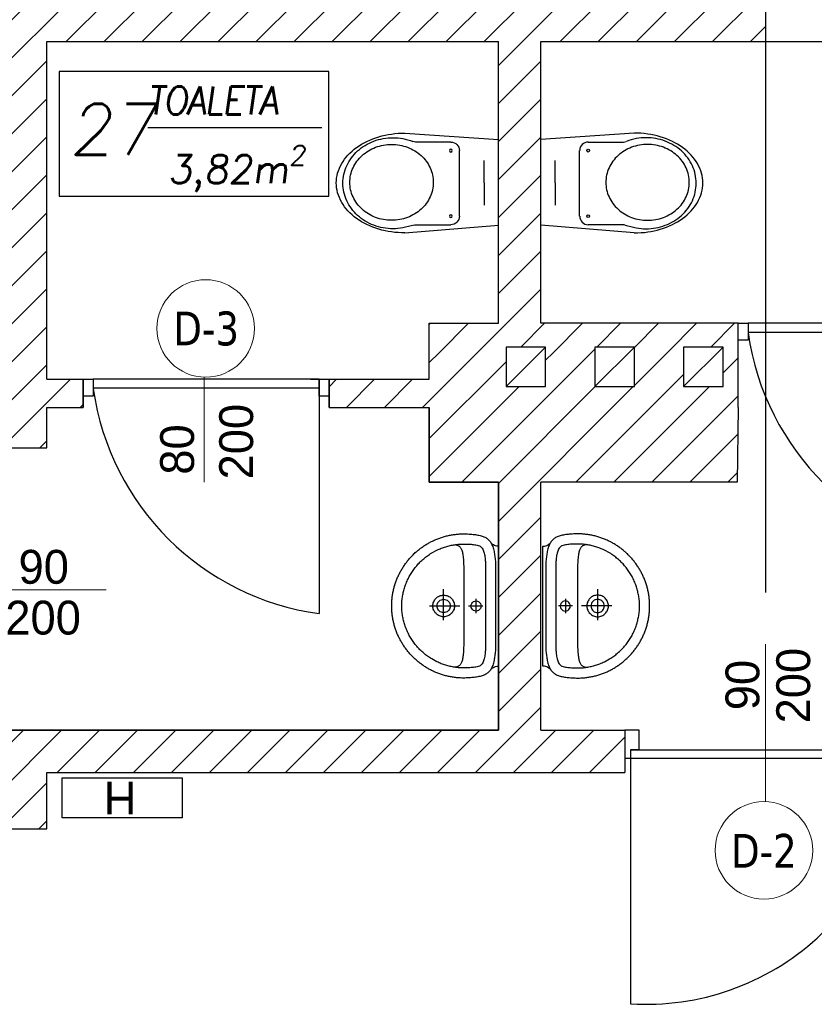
# Model space of a CAD drawing. Header units: millimetres. Extents: x -486876 to 553054, y -140324 to 834178.
# Tile 123 of 155: x 1721 to 4537, y 77640 to 81129. Entities that reach past the tile are written whole.
import ezdxf
from ezdxf.enums import TextEntityAlignment as Align

# ---------------------------------------------------------------- set-up
doc = ezdxf.new("R2010")
doc.units = ezdxf.units.MM
doc.linetypes.add('DASH2', pattern=[0.75, 0.5, -0.25])
for name, color, linetype, lineweight in [('_XREF', 252, 'DASH2', 13), ('XREF$0$okna', 8, 'Continuous', 20), ('XREF$0$ściana nośna', 8, 'Continuous', 30)]:
    doc.layers.add(name, color=color, linetype=linetype, lineweight=lineweight)
for name, color, linetype in [('XREF$0$A-ARM', 8, 'Continuous'), ('XREF$0$ArchiCAD', 8, 'Continuous'), ('XREF$0$DRZWI', 8, 'Continuous'), ('XREF$0$MEBLE_ŁAZIENKOWE_I_KUCHENNE', 8, 'Continuous'), ('XREF$0$nowe ściany', 8, 'Continuous'), ('XREF$0$OPIS', 8, 'Continuous'), ('XREF$0$OPISY', 8, 'Continuous'), ('XREF$0$WYMIARY', 9, 'Continuous'), ('XREF$0$WYPEŁNIENIA', 8, 'Continuous'), ('XREF$0$ŚCIANY', 8, 'Continuous')]:
    doc.layers.add(name, color=color, linetype=linetype)
doc.styles.add('XREF$0$APLUS', font='arial.ttf', dxfattribs={"width": 0.6})
doc.styles.add('XREF$0$GENERATED_STYLE_1', font='txt')
doc.styles.add('XREF$0$Standard', font='arial.ttf')
doc.styles.add('XREF$0$Verdana 0.8', font='verdana.ttf', dxfattribs={"width": 0.8})
pattern_1 = [(45, (-52999.899, 13162.694), (-6.7351921, 6.7351921), [])]

# ---------------------------------------------------------------- blocks, each defined once
blk = doc.blocks.new('XREF$0$ubi012_r')
for p, q in [((-2.32, 33.16), (0, 0)), ((33.07, 33.16), (30.34, 0)), ((0.86, 16.83), (0.86, 29.35)), ((30.16, 29.17), (30.16, 16.83)), ((27.13, 13.79), (3.9, 13.79)), ((15.37, 5.06), (7.45, 5.06)), ((15.37, 5.06), (23.29, 5.06)), ((30.34, 0), (0, 0))]:
    blk.add_line(p, q)
for centre in [(3.9, 16.83), (27.13, 16.83)]:
    blk.add_circle(centre, 0.506)
for centre, radius, start, end in [((16.19, 42.02), 15.54, 105.9445, 133.2542), ((15.37, 44.42), 13.01, 74.6148, 105.3852), ((14.56, 42.02), 15.54, 46.7458, 74.0555), ((20.78, 37.1), 22.27, 133.1777, 154.6258), ((15.64, 39.74), 15.37, 102.4946, 126.4967), ((15.32, 39.85), 12.81, 102.4946, 126.4967), ((15.46, 40.39), 14.7, 77.6333, 102.3667), ((15.17, 40.39), 12.25, 77.6333, 102.3667), ((15.02, 39.85), 12.81, 53.5033, 77.5054), ((15.28, 39.74), 15.37, 53.5033, 77.5054), ((9.97, 37.1), 22.27, 25.3742, 46.8223), ((16.63, 38.41), 17.03, 126.5259, 148.9267), ((16.15, 38.74), 14.19, 126.5259, 148.9267), ((14.19, 38.74), 14.19, 31.0733, 53.4741), ((14.28, 38.41), 17.03, 31.0733, 53.4741), ((27.53, 33.76), 29.8, 154.3733, 172.0149), ((18.1, 37.5), 18.76, 148.867, 169.8645), ((17.37, 37.98), 15.63, 148.867, 169.8645), ((12.97, 37.98), 15.63, 10.1355, 31.133), ((12.82, 37.5), 18.76, 10.1355, 31.133), ((3.22, 33.76), 29.8, 7.9851, 25.6267), ((18.81, 37.34), 19.49, 169.767, 190.233), ((17.96, 37.85), 16.24, 169.767, 190.233), ((12.37, 37.85), 16.24, 0, 10.233), ((12.1, 37.34), 19.49, 0, 10.233), ((30.81, 33.16), 33.13, 171.7845, 180.1077), ((17.37, 37.72), 15.63, 190.1355, 211.133), ((12.97, 37.72), 15.63, 328.867, 349.8645), ((12.37, 37.85), 16.24, 349.767, 0), ((12.1, 37.34), 19.49, 349.767, 0), ((-0.06, 33.16), 33.13, 0, 8.2155), ((15.63, 36.6), 16.22, 189.6364, 202.7205), ((-13.89, 43.27), 46.14, 343.1585, 348.2524), ((-1.67, 29.35), 2.53, 0, 22.7205), ((16.15, 36.96), 14.19, 211.0733, 233.4741), ((14.19, 36.96), 14.19, 306.5259, 328.9267), ((32.69, 29.17), 2.53, 163.1585, 180), ((15.32, 35.85), 12.81, 233.5033, 257.5054), ((15.02, 35.85), 12.81, 282.4946, 306.4967), ((15.17, 35.31), 12.25, 257.6333, 282.3667), ((3.9, 16.83), 3.03, 180, 270), ((27.13, 16.83), 3.03, 270, 0)]:
    blk.add_arc(centre, radius, start, end)
blk = doc.blocks.new('XREF$0$KKP-KOLO2-B02X0201')
at = {"layer": 'XREF$0$A-ARM'}
for points in [[(-21.09, 0), (-21.12, -0.55), (-21.2, -1), (-21.34, -1.39), (-21.54, -1.76), (-21.81, -2.13), (-22.13, -2.54)], [(21.09, 0), (0, 0), (-21.09, 0)], [(22.13, -2.54), (21.81, -2.13), (21.54, -1.76), (21.34, -1.39), (21.2, -1), (21.12, -0.55), (21.09, 0)], [(25.29, -12.17), (25.29, -12.54), (25.28, -12.9), (25.27, -13.27), (25.25, -13.64), (25.22, -14), (25.19, -14.37), (25.16, -14.73), (25.12, -15.09), (25.08, -15.45), (25.03, -15.81), (24.97, -16.16), (24.91, -16.52), (24.85, -16.87), (24.78, -17.22), (24.71, -17.57), (24.63, -17.92), (24.55, -18.26), (24.46, -18.61), (24.37, -18.95), (24.27, -19.29), (24.17, -19.63), (24.06, -19.96), (23.95, -20.3), (23.83, -20.63), (23.71, -20.96), (23.59, -21.29), (23.46, -21.61), (23.33, -21.94), (23.19, -22.26), (23.05, -22.58), (22.9, -22.89), (22.75, -23.21), (22.6, -23.52), (22.44, -23.83), (22.27, -24.14), (22.11, -24.44), (21.94, -24.74), (21.76, -25.04), (21.58, -25.34), (21.4, -25.63), (21.21, -25.92), (21.02, -26.21), (20.83, -26.5), (20.63, -26.78), (20.43, -27.06), (20.22, -27.34), (20.01, -27.62), (19.8, -27.89), (19.58, -28.16), (19.36, -28.42), (19.14, -28.68), (18.91, -28.94), (18.68, -29.2), (18.45, -29.45), (18.21, -29.7), (17.97, -29.95), (17.73, -30.2), (17.48, -30.44), (17.23, -30.67), (16.98, -30.91), (16.72, -31.14), (16.46, -31.36), (16.2, -31.59), (15.93, -31.81), (15.66, -32.02), (15.39, -32.24), (15.12, -32.45), (14.84, -32.65), (14.56, -32.85), (14.28, -33.05), (13.99, -33.25), (13.7, -33.44), (13.41, -33.62), (13.12, -33.81), (12.82, -33.98), (12.52, -34.16), (12.22, -34.33), (11.91, -34.5), (11.61, -34.66), (11.3, -34.82), (10.98, -34.97), (10.67, -35.12), (10.35, -35.27), (10.03, -35.41), (9.71, -35.55), (9.39, -35.68), (9.06, -35.81), (8.74, -35.94), (8.41, -36.06), (8.07, -36.17), (7.74, -36.28), (7.4, -36.39), (7.06, -36.49), (6.72, -36.59), (6.38, -36.68), (6.04, -36.77), (5.69, -36.85), (5.35, -36.93), (5, -37), (4.65, -37.07), (4.29, -37.14), (3.94, -37.2), (3.58, -37.25), (3.23, -37.3), (2.87, -37.34), (2.51, -37.38), (2.14, -37.42), (1.78, -37.45), (1.42, -37.47), (1.05, -37.49), (0.68, -37.5), (0.31, -37.51), (-0.06, -37.51), (-0.06, -37.51), (-0.43, -37.51), (-0.8, -37.5), (-1.16, -37.49), (-1.53, -37.47), (-1.89, -37.45), (-2.26, -37.42), (-2.62, -37.38), (-2.98, -37.34), (-3.34, -37.3), (-3.7, -37.25), (-4.05, -37.2), (-4.41, -37.14), (-4.76, -37.07), (-5.11, -37), (-5.46, -36.93), (-5.81, -36.85), (-6.15, -36.77), (-6.5, -36.68), (-6.84, -36.59), (-7.18, -36.49), (-7.52, -36.39), (-7.85, -36.28), (-8.19, -36.17), (-8.52, -36.06), (-8.85, -35.94), (-9.18, -35.81), (-9.5, -35.68), (-9.83, -35.55), (-10.15, -35.41), (-10.47, -35.27), (-10.78, -35.12), (-11.1, -34.97), (-11.41, -34.82), (-11.72, -34.66), (-12.03, -34.5), (-12.33, -34.33), (-12.63, -34.16), (-12.93, -33.98), (-13.23, -33.81), (-13.52, -33.62), (-13.81, -33.44), (-14.1, -33.25), (-14.39, -33.05), (-14.67, -32.85), (-14.95, -32.65), (-15.23, -32.45), (-15.51, -32.24), (-15.78, -32.02), (-16.05, -31.81), (-16.31, -31.59), (-16.58, -31.36), (-16.84, -31.14), (-17.09, -30.91), (-17.35, -30.67), (-17.6, -30.44), (-17.84, -30.2), (-18.09, -29.95), (-18.33, -29.7), (-18.56, -29.45), (-18.8, -29.2), (-19.03, -28.94), (-19.25, -28.68), (-19.48, -28.42), (-19.7, -28.16), (-19.91, -27.89), (-20.13, -27.62), (-20.34, -27.34), (-20.54, -27.06), (-20.74, -26.78), (-20.94, -26.5), (-21.14, -26.21), (-21.33, -25.92), (-21.51, -25.63), (-21.7, -25.34), (-21.88, -25.04), (-22.05, -24.74), (-22.22, -24.44), (-22.39, -24.14), (-22.55, -23.83), (-22.71, -23.52), (-22.86, -23.21), (-23.01, -22.89), (-23.16, -22.58), (-23.3, -22.26), (-23.44, -21.94), (-23.57, -21.61), (-23.7, -21.29), (-23.83, -20.96), (-23.95, -20.63), (-24.06, -20.3), (-24.17, -19.96), (-24.28, -19.63), (-24.38, -19.29), (-24.48, -18.95), (-24.57, -18.61), (-24.66, -18.26), (-24.74, -17.92), (-24.82, -17.57), (-24.9, -17.22), (-24.96, -16.87), (-25.03, -16.52), (-25.09, -16.16), (-25.14, -15.81), (-25.19, -15.45), (-25.23, -15.09), (-25.27, -14.73), (-25.31, -14.37), (-25.34, -14), (-25.36, -13.64), (-25.38, -13.27), (-25.39, -12.9), (-25.4, -12.54), (-25.4, -12.17), (-25.4, -12.17), (-25.4, -11.8), (-25.38, -11.35), (-25.36, -10.84), (-25.33, -10.31), (-25.3, -9.77), (-25.27, -9.28), (-25.23, -8.85), (-25.19, -8.52), (-25.13, -8.07), (-25.06, -7.64), (-24.99, -7.22), (-24.91, -6.82), (-24.82, -6.44), (-24.73, -6.07), (-24.62, -5.72), (-24.51, -5.38), (-24.38, -5.06), (-24.24, -4.76), (-24.09, -4.47), (-23.93, -4.19), (-23.75, -3.93), (-23.55, -3.68), (-23.34, -3.44), (-23.11, -3.22), (-22.87, -3.01), (-22.6, -2.81), (-22.31, -2.63), (-22, -2.45), (-21.67, -2.29), (-21.32, -2.14), (-20.94, -1.99), (-20.54, -1.86), (-20.11, -1.74), (-19.66, -1.63), (-19.17, -1.53), (-19.17, -1.53), (-18.8, -1.45), (-18.41, -1.38), (-18.01, -1.32), (-17.59, -1.25), (-17.17, -1.2), (-16.73, -1.15), (-16.28, -1.1), (-15.82, -1.06), (-15.35, -1.04), (-14.87, -1.02), (-14.38, -1.01), (-0.06, -1.01), (14.27, -1.01), (14.76, -1.02), (15.23, -1.04), (15.7, -1.06), (16.16, -1.1), (16.61, -1.15), (17.05, -1.2), (17.48, -1.25), (17.9, -1.32), (18.3, -1.38), (18.69, -1.45), (19.06, -1.53), (19.54, -1.63), (20, -1.74), (20.43, -1.86), (20.83, -1.99), (21.21, -2.14), (21.56, -2.29), (21.89, -2.45), (22.2, -2.63), (22.48, -2.81), (22.75, -3.01), (23, -3.22), (23.23, -3.44), (23.44, -3.68), (23.63, -3.93), (23.81, -4.19), (23.98, -4.47), (24.13, -4.76), (24.27, -5.06), (24.39, -5.38), (24.51, -5.72), (24.61, -6.07), (24.71, -6.44), (24.79, -6.82), (24.88, -7.22), (24.95, -7.64), (25.02, -8.07), (25.08, -8.52), (25.12, -8.85), (25.15, -9.28), (25.19, -9.77), (25.22, -10.31), (25.24, -10.84), (25.27, -11.35), (25.28, -11.8), (25.29, -12.17)], [(-0.05, -33.94), (-0.61, -33.93), (-1.16, -33.92), (-1.72, -33.89), (-2.28, -33.85), (-2.7, -33.79), (-3.12, -33.73), (-3.53, -33.66), (-3.94, -33.59), (-4.34, -33.51), (-4.74, -33.42), (-5.14, -33.33), (-5.53, -33.23), (-5.93, -33.13), (-6.33, -33.02), (-6.73, -32.9), (-7.13, -32.77), (-7.53, -32.64), (-7.96, -32.47), (-8.38, -32.29), (-8.79, -32.11), (-9.2, -31.92), (-9.61, -31.73), (-10.02, -31.53), (-10.42, -31.33), (-10.8, -31.11), (-11.16, -30.89), (-11.52, -30.66), (-11.87, -30.43), (-12.22, -30.2), (-12.56, -29.97), (-12.89, -29.72), (-13.22, -29.48), (-13.55, -29.23), (-13.87, -28.97), (-14.19, -28.7), (-14.51, -28.43), (-14.82, -28.15), (-15.14, -27.86), (-15.45, -27.56), (-15.76, -27.24), (-16.06, -26.91), (-16.35, -26.58), (-16.63, -26.25), (-16.91, -25.92), (-17.17, -25.58), (-17.44, -25.24), (-17.7, -24.9), (-17.95, -24.55), (-18.2, -24.19), (-18.45, -23.82), (-18.69, -23.45), (-19.7, -21.59), (-19.87, -21.21), (-20.04, -20.83), (-20.19, -20.44), (-20.34, -20.06), (-20.49, -19.67), (-20.62, -19.28), (-20.75, -18.9), (-20.88, -18.51), (-20.99, -18.12), (-21.1, -17.73), (-21.2, -17.34), (-21.3, -16.94), (-21.38, -16.55), (-21.46, -16.15), (-21.54, -15.75), (-21.6, -15.36), (-21.66, -14.95), (-21.71, -14.55), (-21.75, -14.15), (-21.78, -13.74), (-21.81, -13.33), (-21.83, -12.92), (-21.84, -12.51), (-21.84, -12.09), (-21.84, -11.68), (-21.82, -11.26), (-21.81, -10.84), (-21.78, -10.42), (-21.76, -10), (-21.73, -9.57), (-21.69, -9.16), (-21.64, -8.74), (-21.58, -8.32), (-21.51, -7.91), (-21.43, -7.49), (-21.32, -7.09), (-21.2, -6.68), (-21.06, -6.4), (-20.88, -6.14), (-20.65, -5.9), (-20.38, -5.69), (-20.07, -5.5), (-19.73, -5.34), (-19.37, -5.2), (-18.99, -5.07), (-18.59, -4.96), (-18.17, -4.87), (-17.75, -4.8), (-17.33, -4.73), (-16.9, -4.68), (-16.49, -4.64), (-16.08, -4.61), (-15.69, -4.59), (-15.32, -4.58), (-14.98, -4.57), (-14.66, -4.56), (-14.38, -4.56), (-0.05, -4.56), (14.27, -4.56), (14.55, -4.56), (14.87, -4.57), (15.21, -4.58), (15.58, -4.59), (15.97, -4.61), (16.38, -4.64), (16.8, -4.68), (17.22, -4.73), (17.64, -4.8), (18.07, -4.87), (18.48, -4.96), (18.88, -5.07), (19.26, -5.2), (19.63, -5.34), (19.96, -5.5), (20.27, -5.69), (20.54, -5.9), (20.77, -6.14), (20.96, -6.4), (21.09, -6.68), (21.22, -7.09), (21.32, -7.49), (21.41, -7.91), (21.48, -8.32), (21.54, -8.74), (21.58, -9.16), (21.62, -9.57), (21.65, -10), (21.68, -10.42), (21.7, -10.84), (21.72, -11.26), (21.73, -11.68), (21.74, -12.09), (21.73, -12.51), (21.72, -12.92), (21.7, -13.33), (21.68, -13.74), (21.64, -14.15), (21.6, -14.55), (21.55, -14.95), (21.49, -15.36), (21.43, -15.75), (21.36, -16.15), (21.28, -16.55), (21.19, -16.94), (21.1, -17.34), (20.99, -17.73), (20.89, -18.12), (20.77, -18.51), (20.65, -18.9), (20.52, -19.28), (20.38, -19.67), (20.24, -20.06), (20.09, -20.44), (19.93, -20.83), (19.76, -21.21), (19.59, -21.59), (19.59, -21.59), (18.58, -23.45), (18.34, -23.82), (18.09, -24.19), (17.84, -24.55), (17.59, -24.9), (17.33, -25.24), (17.07, -25.58), (16.8, -25.92), (16.52, -26.25), (16.24, -26.58), (15.95, -26.91), (15.65, -27.24), (15.35, -27.56), (15.03, -27.86), (14.72, -28.15), (14.4, -28.43), (14.08, -28.7), (13.76, -28.97), (13.44, -29.23), (13.11, -29.48), (12.78, -29.72), (12.45, -29.97), (12.11, -30.2), (11.76, -30.43), (11.41, -30.66), (11.06, -30.89), (10.69, -31.11), (10.32, -31.33), (9.91, -31.53), (9.5, -31.73), (9.09, -31.92), (8.68, -32.11), (8.27, -32.29), (7.85, -32.47), (7.43, -32.64), (7.43, -32.64), (7.02, -32.77), (6.62, -32.9), (6.22, -33.02), (5.82, -33.13), (5.43, -33.23), (5.03, -33.33), (4.63, -33.42), (4.23, -33.51), (3.83, -33.59), (3.42, -33.66), (3.01, -33.73), (2.6, -33.79), (2.17, -33.85), (1.61, -33.89), (1.06, -33.92), (0.5, -33.93), (-0.05, -33.94)], [(-0.04, -6.08), (0.43, -6.14), (0.85, -6.32), (1.21, -6.6), (1.49, -6.96), (1.67, -7.38), (1.73, -7.86), (1.67, -8.33), (1.49, -8.75), (1.21, -9.11), (0.85, -9.39), (0.43, -9.57), (-0.04, -9.63), (-0.51, -9.57), (-0.94, -9.39), (-1.3, -9.11), (-1.58, -8.75), (-1.75, -8.33), (-1.82, -7.86), (-1.75, -7.38), (-1.58, -6.96), (-1.3, -6.6), (-0.94, -6.32), (-0.51, -6.14), (-0.04, -6.08)], [(-0.05, -10.45), (-0.05, -5.48)], [(-2.61, -7.95), (2.52, -7.95)], [(-21.62, -15.21), (-21.58, -14.99), (-21.53, -14.78), (-21.48, -14.58), (-21.41, -14.39), (-21.33, -14.21), (-21.24, -14.04), (-21.14, -13.87), (-21.02, -13.72), (-20.88, -13.57), (-20.72, -13.43), (-20.55, -13.3), (-20.35, -13.18), (-20.14, -13.06), (-19.9, -12.95), (-19.63, -12.85), (-19.34, -12.76), (-19.02, -12.67), (-18.67, -12.6), (-18.29, -12.53), (-17.88, -12.46), (-17.43, -12.4), (-16.96, -12.35), (-16.44, -12.31), (-15.89, -12.27), (-15.3, -12.24), (-14.67, -12.21), (-14, -12.19), (-13.28, -12.18), (-12.52, -12.17), (-11.72, -12.17)], [(-11.72, -12.17), (-0.06, -12.17), (11.6, -12.17)], [(-0.06, -24.21), (-0.06, -13.57)], [(11.6, -12.17), (12.41, -12.17), (13.17, -12.18), (13.88, -12.19), (14.55, -12.21), (15.18, -12.24), (15.78, -12.27), (16.33, -12.31), (16.84, -12.35), (17.32, -12.4), (17.77, -12.46), (18.18, -12.53), (18.56, -12.6), (18.9, -12.67), (19.22, -12.76), (19.52, -12.85), (19.78, -12.95), (20.02, -13.06), (20.24, -13.18), (20.44, -13.3), (20.61, -13.43), (20.76, -13.57), (20.9, -13.72), (21.02, -13.87), (21.13, -14.04), (21.22, -14.21), (21.3, -14.39), (21.36, -14.58), (21.42, -14.78), (21.47, -14.99), (21.51, -15.21)], [(-0.06, -15.43), (0.33, -15.45), (0.71, -15.51), (1.07, -15.6), (1.42, -15.73), (1.75, -15.89), (2.06, -16.08), (2.36, -16.3), (2.63, -16.55), (2.87, -16.82), (3.09, -17.11), (3.28, -17.43), (3.44, -17.76), (3.57, -18.11), (3.66, -18.47), (3.72, -18.85), (3.74, -19.24), (3.72, -19.62), (3.66, -20), (3.57, -20.36), (3.44, -20.71), (3.28, -21.05), (3.09, -21.36), (2.87, -21.65), (2.63, -21.92), (2.36, -22.17), (2.06, -22.39), (1.75, -22.58), (1.42, -22.74), (1.07, -22.87), (0.71, -22.96), (0.33, -23.02), (-0.06, -23.04), (-0.45, -23.02), (-0.82, -22.96), (-1.19, -22.87), (-1.54, -22.74), (-1.87, -22.58), (-2.18, -22.39), (-2.48, -22.17), (-2.75, -21.92), (-2.99, -21.65), (-3.21, -21.36), (-3.4, -21.05), (-3.56, -20.71), (-3.69, -20.36), (-3.78, -20), (-3.84, -19.62), (-3.86, -19.24), (-3.84, -18.85), (-3.78, -18.47), (-3.69, -18.11), (-3.56, -17.76), (-3.4, -17.43), (-3.21, -17.11), (-2.99, -16.82), (-2.75, -16.55), (-2.48, -16.3), (-2.18, -16.08), (-1.87, -15.89), (-1.54, -15.73), (-1.19, -15.6), (-0.82, -15.51), (-0.45, -15.45), (-0.06, -15.43)], [(-0.06, -16.9), (0.36, -16.94), (0.75, -17.05), (1.12, -17.22), (1.44, -17.45), (1.72, -17.73), (1.95, -18.06), (2.13, -18.42), (2.23, -18.82), (2.27, -19.24), (2.23, -19.65), (2.13, -20.05), (1.95, -20.41), (1.72, -20.74), (1.44, -21.02), (1.12, -21.25), (0.75, -21.42), (0.36, -21.53), (-0.06, -21.57), (-0.48, -21.53), (-0.87, -21.42), (-1.23, -21.25), (-1.56, -21.02), (-1.84, -20.74), (-2.07, -20.41), (-2.24, -20.05), (-2.35, -19.65), (-2.39, -19.24), (-2.35, -18.82), (-2.24, -18.42), (-2.07, -18.06), (-1.84, -17.73), (-1.56, -17.45), (-1.23, -17.22), (-0.87, -17.05), (-0.48, -16.94), (-0.06, -16.9)], [(4.89, -19.26), (-5.94, -19.26)]]:
    blk.add_lwpolyline(points, dxfattribs=at)
blk = doc.blocks.new('XREF')
at = {"layer": 'XREF$0$WYPEŁNIENIA'}
h = blk.add_hatch(dxfattribs=at)
h.set_pattern_fill('ANSI31', color=256, scale=3)
h.set_pattern_definition(pattern_1)
h.paths.add_polyline_path([(2833.43, 11289.37), (2724.32, 11289.37), (2724.32, 11249.37), (2833.43, 11249.37)])
h.paths.add_polyline_path([(2867.14, 11289.37), (2833.43, 11289.37), (2833.43, 11249.37), (2867.14, 11249.37)])
h.paths.add_polyline_path([(2561.4, 11289.37), (2420.48, 11289.37), (2420.48, 11249.37), (2561.4, 11249.37)])
h.paths.add_polyline_path([(2257.56, 11289.37), (2121.56, 11289.37), (2121.56, 11163.24), (2161.56, 11163.24), (2161.56, 11249.37), (2257.56, 11249.37)])
h.paths.add_polyline_path([(2161.56, 11000.31), (2121.56, 11000.31), (2121.56, 10935.51), (2161.56, 10935.51)])
h.paths.add_polyline_path([(2161.56, 10935.51), (2121.56, 10935.51), (2121.56, 10867.6), (2161.56, 10867.6)])
h.paths.add_polyline_path([(3030.07, 11289.37), (3030.07, 11249.37), (3176.56, 11249.37), (3176.56, 11149.37), (2871.56, 11149.37), (2871.56, 10935.51), (2896.56, 10935.51), (2896.56, 11134.37), (3176.56, 11134.37), (3176.56, 10935.51), (3201.56, 10935.51), (3201.56, 11045.83), (3361.56, 11045.83), (3361.56, 10945.96), (3337.08, 10945.96), (3337.08, 10935.51), (3364.3, 10935.51), (3364.3, 10937.53), (3378.3, 10937.53), (3378.3, 10935.51), (3395.73, 10935.51), (3395.73, 10937.53), (3409.73, 10937.53), (3409.73, 10935.51), (3427.16, 10935.51), (3427.16, 10937.53), (3441.16, 10937.53), (3441.16, 10935.51), (3446.56, 10935.51), (3446.56, 10945.96), (3376.56, 10945.96), (3376.56, 11045.83), (3456.22, 11045.83), (3456.22, 11060.83), (3201.56, 11060.83), (3201.56, 11249.37), (3207.26, 11249.37), (3207.26, 11289.37), (3205.89, 11289.37)])
h.paths.add_polyline_path([(3179.52, 11177.85), (3198.59, 11177.85), (3198.59, 11191.35), (3179.52, 11191.35)], flags=24)
h.paths.add_polyline_path([(3151.69, 11132.98), (3151.69, 11150.77), (3138.19, 11150.77), (3138.19, 11132.98)], flags=25)
h.paths.add_polyline_path([(3276.39, 11044.44), (3276.39, 11062.23), (3262.89, 11062.23), (3262.89, 11044.44)], flags=25)
h = blk.add_hatch(dxfattribs=at)
h.set_pattern_fill('ANSI31', color=256, scale=3)
h.set_pattern_definition(pattern_1)
h.paths.add_polyline_path([(3536.35, 10935.51), (3530.35, 10935.51), (3530.35, 10801.78), (3536.35, 10801.78)])
h.paths.add_polyline_path([(3536.35, 11045.83), (3530.35, 11045.83), (3530.35, 10945.96), (3533.62, 10945.96), (3536.35, 10945.96)], flags=17)
h.paths.add_polyline_path([(3796.56, 11096.65), (3766.56, 11096.65), (3766.56, 11060.83), (3507.62, 11060.83), (3507.62, 11045.83), (3526.56, 11045.83), (3626.56, 11045.83), (3626.56, 10935.51), (3636.56, 10935.51), (3636.56, 11045.83), (3766.56, 11045.83), (3796.56, 11045.83)])
edge = h.paths.add_edge_path()
edge.add_arc((3779.04, 10935.86), 93.67, 192.1343, 192.8888, ccw=False)
edge.add_line((3687.46, 10916.17), (3684.53, 10916.17))
edge.add_line((3684.53, 10916.17), (3684.53, 10926.14))
edge.add_line((3684.53, 10926.14), (3636.56, 10926.14))
edge.add_line((3636.56, 10926.14), (3636.56, 10935.51))
edge.add_line((3636.56, 10935.51), (3626.56, 10935.51))
edge.add_line((3626.56, 10935.51), (3626.56, 10926.14))
edge.add_line((3626.56, 10926.14), (3626.56, 10916.14))
edge.add_line((3626.56, 10916.14), (3626.56, 10891.78))
edge.add_line((3626.56, 10891.78), (3687.73, 10891.78))
edge.add_line((3687.73, 10891.78), (3687.73, 10914.97))
h.paths.add_polyline_path([(3647.75, 10901.56), (3633.75, 10901.56), (3633.75, 10915.56), (3647.75, 10915.56)], flags=16)
h.paths.add_polyline_path([(3796.56, 10926.14), (3766.56, 10926.14), (3766.56, 10872.13), (3796.56, 10872.13)])
h.paths.add_polyline_path([(3796.56, 10818.23), (3766.56, 10818.23), (3766.56, 10801.78), (3747.83, 10801.78), (3747.83, 10786.78), (3766.56, 10786.78), (3766.56, 10776.78), (3796.56, 10776.78)])
h.paths.add_polyline_path([(3747.83, 10801.78), (3680.36, 10801.78), (3680.36, 10786.78), (3747.83, 10786.78)])
h.paths.add_polyline_path([(3406.41, 10801.78), (3376.56, 10801.78), (3376.56, 10889.68), (3446.15, 10889.68), (3446.56, 10916.14), (3446.56, 10926.14), (3446.56, 10935.51), (3441.16, 10935.51), (3441.16, 10923.53), (3427.16, 10923.53), (3427.16, 10935.51), (3409.73, 10935.51), (3409.73, 10923.53), (3395.73, 10923.53), (3395.73, 10935.51), (3378.3, 10935.51), (3378.3, 10923.53), (3364.3, 10923.53), (3364.3, 10935.51), (3337.08, 10935.51), (3337.08, 10926.14), (3301.56, 10926.14), (3301.56, 10920.14), (3301.56, 10916.14), (3337.08, 10916.14), (3337.08, 10889.68), (3361.56, 10889.68), (3361.56, 10801.78), (3189.06, 10801.78), (3176.56, 10801.78), (3176.56, 10766.78), (3201.56, 10766.78), (3201.56, 10786.78), (3406.41, 10786.78)])
h.paths.add_polyline_path([(3214.49, 10923.14), (3214.49, 10926.14), (3201.56, 10926.14), (3201.56, 10935.51), (3176.56, 10935.51), (3176.56, 10901.78), (3201.56, 10901.78), (3201.56, 10916.14), (3214.49, 10916.14)], flags=17)
h.paths.add_polyline_path([(3176.56, 10801.78), (3006.73, 10801.78), (3006.73, 10789.78), (3176.56, 10789.78)])
h.paths.add_polyline_path([(2906.73, 10801.78), (2815.34, 10801.78), (2815.34, 10789.78), (2894.64, 10789.78), (2904.95, 10789.78)])
h.paths.add_polyline_path([(2896.56, 10935.51), (2871.56, 10935.51), (2871.56, 10801.78), (2896.56, 10801.78)])
h.paths.add_polyline_path([(2892.75, 10828.64), (2910.53, 10828.64), (2910.53, 10842.14), (2892.75, 10842.14)])
at = {"layer": 'XREF$0$DRZWI'}
for points in [[(3446.56, 10945.96), (3450.09, 10945.96), (3450.09, 10939.96), (3446.56, 10939.96)], [(3214.49, 10926.14), (3218.03, 10926.14), (3218.03, 10920.14), (3214.49, 10920.14)], [(3298.03, 10926.14), (3301.56, 10926.14), (3301.56, 10920.14), (3298.03, 10920.14)]]:
    blk.add_lwpolyline(points, close=True, dxfattribs=at)
for points in [[(3527.09, 10945.96), (3450.09, 10945.96), (3450.09, 10942.88), (3462.59, 10942.88), (3530.09, 10942.88)], [(3298.03, 10926.14), (3218.03, 10926.14), (3218.03, 10923.06), (3230.53, 10923.06), (3298.03, 10923.06)], [(3289.01, 10926.14), (3218.03, 10926.14), (3218.03, 10923.06), (3230.53, 10923.06), (3298.03, 10923.06)], [(3295.03, 10926.14), (3298.03, 10926.14), (3298.03, 10843.06)], [(3411.41, 10794.78), (3411.41, 10801.78), (3406.41, 10801.78)], [(3408.41, 10794.78), (3503.91, 10794.78), (3503.91, 10791.78), (3503.91, 10791.78), (3406.41, 10791.69)], [(3411.41, 10794.78), (3408.41, 10794.78), (3408.41, 10704.78), (3408.41, 10704.78)]]:
    blk.add_lwpolyline(points, dxfattribs=at)
for centre, radius, start, end in [((3542.83, 10955.68), 93.67, 188.0471, 262.1791), ((3310.77, 10935.86), 93.67, 188.0471, 262.1791), ((3413.85, 10794.72), 90.11, 266.5388, 358.128)]:
    blk.add_arc(centre, radius, start, end, dxfattribs=at)
at = {"layer": 'XREF$0$nowe ściany'}
for q in [(3214.49, 10916.14), (3214.49, 10918.14)]:
    blk.add_line((3214.49, 10926.14), q, dxfattribs=at)
at = {"layer": 'XREF$0$okna'}
for points in [[(3257.28, 10926.87), (3257.28, 10889.71)], [(3257.28, 10926.87), (3257.28, 10889.71)], [(3222.59, 10851.53), (3165.47, 10851.53)], [(3456.16, 10832.3), (3456.16, 10776.44)]]:
    blk.add_lwpolyline(points, dxfattribs=at)
for centre in [(3257.84, 10944.14), (3455.64, 10759.17)]:
    blk.add_circle(centre, 17.28, dxfattribs=at)
at = {"layer": 'XREF$0$OPIS'}
for p, q in [((3456.22, 11074.33), (3456.22, 10850.54)), ((3237.37, 11015.31), (3298.99, 11015.31))]:
    blk.add_line(p, q, dxfattribs=at)
blk.add_lwpolyline([(3301.47, 11035.23), (3205.94, 11035.23), (3205.94, 10991.06), (3301.47, 10991.06)], close=True, dxfattribs=at)
at = {"layer": 'XREF$0$WYMIARY', "color": 6}
blk.add_lwpolyline([(3249.5, 10770.73), (3207.02, 10770.73), (3207.02, 10784.88), (3249.5, 10784.88)], close=True, dxfattribs=at)
at = {"layer": 'XREF$0$ściana nośna'}
for p, q in [((3201.56, 11045.83), (3361.56, 11045.83)), ((3201.56, 10926.14), (3201.56, 11045.83)), ((3361.56, 10945.96), (3361.56, 11045.83)), ((3376.56, 11045.83), (3526.56, 11045.83)), ((3376.56, 10945.96), (3376.56, 11045.83)), ((3337.08, 10926.14), (3337.08, 10945.96)), ((3337.08, 10945.96), (3361.56, 10945.96)), ((3446.56, 10945.96), (3376.56, 10945.96)), ((3446.56, 10926.14), (3446.56, 10945.96)), ((3201.56, 10926.14), (3214.49, 10926.14)), ((3301.56, 10926.14), (3337.08, 10926.14)), ((3301.56, 10916.14), (3301.56, 10926.14)), ((3446.56, 10916.14), (3446.56, 10926.14)), ((3446.56, 10916.14), (3446.56, 10926.14)), ((3214.49, 10916.14), (3214.49, 10923.14)), ((3301.56, 10923.14), (3301.56, 10916.14)), ((3201.56, 10916.14), (3214.49, 10916.14)), ((3201.56, 10901.78), (3201.56, 10916.14)), ((3201.56, 10901.78), (3201.56, 10916.14)), ((3201.56, 10916.14), (3214.49, 10916.14)), ((3301.56, 10916.14), (3337.08, 10916.14)), ((3301.56, 10916.14), (3337.08, 10916.14)), ((3337.08, 10889.68), (3337.08, 10916.14)), ((3337.08, 10916.14), (3337.08, 10889.68)), ((3446.56, 10916.14), (3446.15, 10889.68)), ((3176.56, 10901.78), (3201.56, 10901.78)), ((3361.56, 10889.68), (3337.08, 10889.68)), ((3337.08, 10889.68), (3361.56, 10889.68)), ((3361.56, 10801.78), (3361.56, 10889.68)), ((3361.56, 10889.68), (3361.56, 10801.78)), ((3376.56, 10801.78), (3376.56, 10889.68)), ((3446.15, 10889.68), (3376.56, 10889.68)), ((3176.56, 10801.78), (3201.56, 10801.78)), ((3361.56, 10801.78), (3189.06, 10801.78)), ((3201.56, 10801.78), (3361.56, 10801.78)), ((3376.56, 10801.78), (3406.41, 10801.78)), ((3406.41, 10801.78), (3406.41, 10786.78)), ((3201.56, 10786.78), (3406.41, 10786.78)), ((3201.56, 10766.78), (3201.56, 10786.78)), ((3176.56, 10766.78), (3201.56, 10766.78))]:
    blk.add_line(p, q, dxfattribs=at)
at = {"layer": 'XREF$0$ŚCIANY'}
for p, q in [((3364.3, 10923.53), (3378.3, 10937.53)), ((3395.73, 10923.53), (3409.73, 10937.53)), ((3427.16, 10923.53), (3441.16, 10937.53))]:
    blk.add_line(p, q, dxfattribs=at)
for points in [[(3378.3, 10923.53), (3378.3, 10937.53), (3364.3, 10937.53), (3364.3, 10923.53)], [(3409.73, 10923.53), (3409.73, 10937.53), (3395.73, 10937.53), (3395.73, 10923.53)], [(3441.16, 10923.53), (3441.16, 10937.53), (3427.16, 10937.53), (3427.16, 10923.53)]]:
    blk.add_lwpolyline(points, close=True, dxfattribs=at)
at = {"layer": 'XREF$0$A-ARM', "yscale": 1.007999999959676, "zscale": 1.007999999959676}
for p, xscale, rotation in [((3361.56, 10845.73), 1.007999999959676, 270), ((3377.34, 10845.73), -1.007999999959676, 89.99999999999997)]:
    blk.add_blockref('XREF$0$KKP-KOLO2-B02X0201', p, dxfattribs=dict(at, xscale=xscale, rotation=rotation))
at = {"layer": 'XREF$0$MEBLE_ŁAZIENKOWE_I_KUCHENNE', "ltscale": 1.2, "xscale": -1, "rotation": 89.99999999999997}
blk.add_blockref('XREF$0$ubi012_r', (3361.56, 11011.07), dxfattribs=at)
at = {"layer": 'XREF$0$MEBLE_ŁAZIENKOWE_I_KUCHENNE', "ltscale": 1.2, "rotation": 270}
blk.add_blockref('XREF$0$ubi012_r', (3376.56, 11011.07), dxfattribs=at)
at = {"style": 'XREF$0$APLUS'}
blk.add_attdef('165', text='', height=12.94, rotation=90, dxfattribs=at).set_placement((5850.28, 4086.91), align=Align.TOP_CENTER)
blk.add_attdef('70', text='', height=12.94, rotation=90, dxfattribs=at).set_placement((5846.74, 4087.03), align=Align.BOTTOM_CENTER)
at = {"layer": 'XREF$0$ArchiCAD', "style": 'XREF$0$GENERATED_STYLE_1'}
for s, rotation, p in [('200', 90, (3278.24, 10890.63)), ('80', 90, (3257.31, 10892.31)), ('90', 0, (3191.53, 10850.06)), ('200', 0, (3186.85, 10832.05)), ('200', 90, (3475.63, 10804.16)), ('90', 90, (3457.62, 10808.84))]:
    blk.add_text(s, height=12, rotation=rotation, dxfattribs=at).set_placement(p, align=Align.BOTTOM_LEFT)
at = {"layer": 'XREF$0$DRZWI', "style": 'XREF$0$APLUS'}
for tag, height, p in [('90', 10.59, (3968.05, 17970.78)), ('90', 10.59, (4273.69, 17907.63)), ('90', 10.59, (4647.11, 17907.63)), ('90', 10.59, (4995.74, 17907.63)), ('90', 10.59, (5345.01, 17907.63)), ('90', 8.24, (3625.86, 17450.53)), ('90', 8.24, (4282.58, 17436.64)), ('90', 8.24, (4577.82, 17436.64)), ('90', 8.24, (5003.12, 17436.64)), ('90', 8.24, (5300.95, 17436.64)), ('90', 8.24, (5625.63, 17350.96)), ('110', 12.94, (3772.73, 10725.01)), ('100', 12.94, (3763.85, 10003.38)), ('90', 10.59, (3383.41, 9921.97)), ('83', 10.59, (4118.73, 4184.03))]:
    blk.add_attdef(tag, text='', height=height, dxfattribs=at).set_placement(p, align=Align.BOTTOM_CENTER)
for tag, height, p in [('200', 10.59, (3967.95, 17967.89)), ('200', 10.59, (4273.59, 17904.74)), ('200', 10.59, (4647.01, 17904.74)), ('200', 10.59, (4995.64, 17904.74)), ('200', 10.59, (5344.91, 17904.74)), ('200', 8.24, (3625.86, 17448.28)), ('200', 8.24, (4282.58, 17434.39)), ('200', 8.24, (4577.82, 17434.39)), ('200', 8.24, (5003.12, 17434.39)), ('200', 8.24, (5300.95, 17434.39)), ('200', 8.24, (5625.63, 17348.71)), ('210', 12.94, (3772.6, 10721.48)), ('200', 12.94, (3763.85, 9999.84)), ('200', 10.59, (3383.31, 9919.08)), ('178', 10.59, (4118.62, 4181.14))]:
    blk.add_attdef(tag, text='', height=height, dxfattribs=at).set_placement(p, align=Align.TOP_CENTER)
for tag, height, p in [('205', 10.59, (4204.92, 17787.31)), ('210', 10.59, (5722.65, 17787.31)), ('210', 12.94, (4044.07, 17776.19)), ('210', 12.94, (4602.86, 17776.83)), ('210', 12.94, (4951.5, 17776.83)), ('210', 12.94, (5300.98, 17776.83)), ('210', 12.94, (3579.16, 17557.04)), ('210', 12.94, (3935.88, 17557.04)), ('210', 12.94, (4219.13, 17557.04)), ('210', 12.94, (4633.7, 17557.04)), ('210', 12.94, (4958.43, 17557.04)), ('210', 12.94, (5356.84, 17557.04)), ('210', 12.94, (5615.9, 17557.04)), ('200', 11.76, (4716.1, 10187.15)), ('200', 11.76, (4936.97, 10128.95)), ('200', 11.76, (5363.02, 10117.1)), ('210', 13.53, (3475.75, 9987.9)), ('170', 11.76, (4209.38, 4035.73))]:
    blk.add_attdef(tag, text='', height=height, rotation=90, dxfattribs=at).set_placement(p, align=Align.TOP_CENTER)
for tag, height, p in [('100', 10.59, (5719.75, 17787.41)), ('96', 10.59, (4202.03, 17787.41)), ('100', 12.94, (4040.53, 17776.32)), ('100', 12.94, (4599.33, 17776.96)), ('100', 12.94, (4947.96, 17776.96)), ('100', 12.94, (5297.45, 17776.96)), ('100', 12.94, (3575.63, 17557.16)), ('100', 12.94, (3932.34, 17557.16)), ('100', 12.94, (4215.59, 17557.16)), ('100', 12.94, (4630.17, 17557.16)), ('100', 12.94, (4954.89, 17557.16)), ('100', 12.94, (5353.3, 17557.16)), ('100', 12.94, (5612.36, 17557.16)), ('90', 11.76, (4712.89, 10187.26)), ('90', 11.76, (4933.75, 10129.07)), ('90', 11.76, (5359.81, 10117.21)), ('120', 13.53, (3472.06, 9987.9)), ('90', 11.76, (4206.17, 4035.84))]:
    blk.add_attdef(tag, text='', height=height, rotation=90, dxfattribs=at).set_placement(p, align=Align.BOTTOM_CENTER)
at = {"layer": 'XREF$0$OPIS', "attachment_point": 1, "style": 'XREF$0$Standard'}
for s, insert, char_height in [('\\A1;{\\Fromans|c238;\\Q8;\\W0.9;\\T0.95;TOALETA}', (3237.05, 11029.94), 10), ('\\A1;{\\Fromans|c238;\\Q8;27}', (3209.47, 11023.69), 18), ('\\A1;{\\Fromans|c238;\\Q8;3,82m\\H0.7x;\\S2^ ;}', (3244.47, 11008.99), 10)]:
    blk.add_mtext_dynamic_manual_height_columns(s, width=79.0239, gutter_width=1, heights=[0], dxfattribs=dict(at, insert=insert, char_height=char_height))
at = {"layer": 'XREF$0$OPIS', "color": 6, "insert": (3233.34, 10771.96), "char_height": 11.52, "attachment_point": 1, "rotation": 180, "style": 'XREF$0$Standard'}
blk.add_mtext_dynamic_manual_height_columns('H', width=198.0129, gutter_width=12.5, heights=[0], dxfattribs=at)
at = {"layer": 'XREF$0$OPISY', "style": 'XREF$0$Verdana 0.8', "width": 0.8}
for s, p in [('D-3', (3258.01, 10944.14)), ('D-2', (3455.64, 10759))]:
    blk.add_text(s, height=12, rotation=360, dxfattribs=at).set_placement(p, align=Align.MIDDLE_CENTER)

msp = doc.modelspace()

# ---------------------------------------------------------------- block references
at = {"layer": '_XREF', "xscale": 10, "yscale": 10, "zscale": 10}
msp.add_blockref('XREF', (-30198.46986, -29406.42919), dxfattribs=at)

doc.saveas('drawing.dxf')
